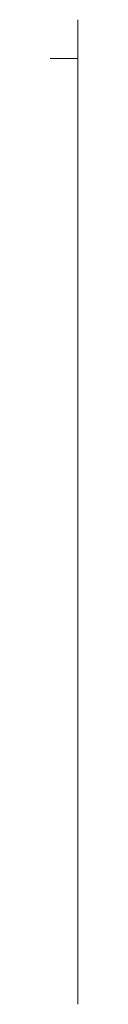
# Model space of a CAD drawing. Header units: metres. Extents: x 4.1 to 64.5, y -1.6 to 14.4.
# Tile 4 of 84: x 12.0903 to 12.1403, y -1.6133 to 0.16. Entities that reach past the tile are written whole.
import ezdxf

# ---------------------------------------------------------------- set-up
doc = ezdxf.new("R2010")
doc.units = ezdxf.units.M
doc.layers.add('A-COLS', color=7, linetype='Continuous', lineweight=18)
doc.layers.add('S-COLS', color=7, linetype='Continuous', lineweight=18)

# ---------------------------------------------------------------- blocks, each defined once
blk = doc.blocks.new('Family - P33-299152-Corte 4')
at = {"layer": 'A-COLS'}
for p, q in [((12.1403, 0.09), (12.1403, 0.16)), ((12.0903, 0.09), (12.1403, 0.09))]:
    blk.add_line(p, q, dxfattribs=at)
blk = doc.blocks.new('Family - P33-301306-Corte 4')
at = {"layer": 'S-COLS'}
for p, q in [((12.1403, 0.09), (12.1403, 0.16)), ((12.0903, 0.09), (12.1403, 0.09))]:
    blk.add_line(p, q, dxfattribs=at)
blk = doc.blocks.new('Family - P33-300503-Corte 4')
at = {"layer": 'A-COLS'}
for q in [(12.0903, 0.09), (12.1403, -1.6133)]:
    blk.add_line((12.1403, 0.09), q, dxfattribs=at)
blk = doc.blocks.new('Family - P33-301127-Corte 4')
at = {"layer": 'S-COLS'}
for q in [(12.0903, 0.09), (12.1403, -1.6133)]:
    blk.add_line((12.1403, 0.09), q, dxfattribs=at)
blk = doc.blocks.new('ESTRUTURAL CINE REX _011_IFC-1-Corte 4')
at = {"layer": 'A-COLS', "lineweight": 18}
for name in ['Family - P33-301306-Corte 4', 'Family - P33-301127-Corte 4']:
    blk.add_blockref(name, (0, 0), dxfattribs=at)
at = {"layer": 'S-COLS', "lineweight": 18}
for name in ['Family - P33-299152-Corte 4', 'Family - P33-300503-Corte 4']:
    blk.add_blockref(name, (0, 0), dxfattribs=at)

msp = doc.modelspace()

# ---------------------------------------------------------------- block references
at = {"lineweight": 5}
msp.add_blockref('ESTRUTURAL CINE REX _011_IFC-1-Corte 4', (0, 0), dxfattribs=at)

doc.saveas('drawing.dxf')
